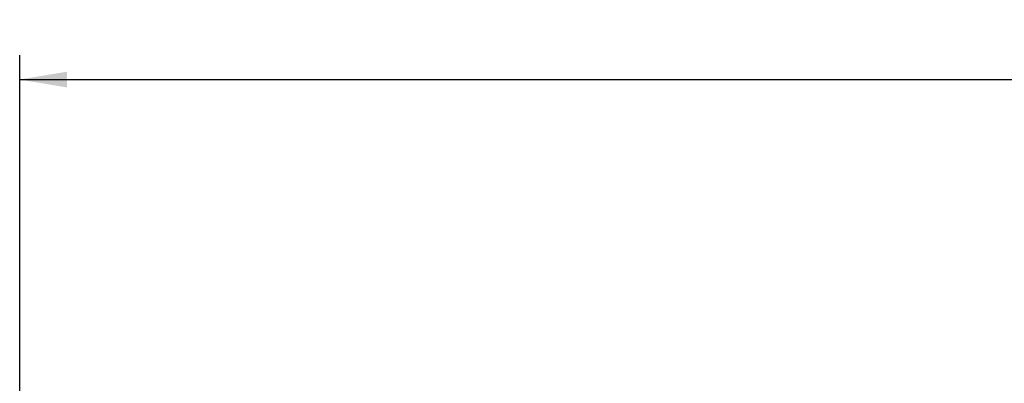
# Model space of a CAD drawing. Header units: millimetres. Extents: x 0 to 1189, y 0 to 841.
# Tile 67 of 217: x 625 to 698, y 341 to 368. Entities that reach past the tile are written whole.
import ezdxf
from ezdxf.enums import TextEntityAlignment as Align

# ---------------------------------------------------------------- set-up
doc = ezdxf.new("R2010")
doc.units = ezdxf.units.MM
doc.header["$LTSCALE"] = 65.395
doc.layers.get('0').update_dxf_attribs({"linetype": 'CONTINUOUS'})
doc.styles.get("Standard").update_dxf_attribs({"font": 'txt', "width": 0.6})
doc.dimstyles.new('DIMSTYLE_4', dxfattribs={"dimtxt": 3.5, "dimasz": 3.5, "dimexe": 1.8, "dimexo": 0, "dimgap": 0.875, "dimtad": 1, "dimdec": 0, "dimlfac": 25, "dimdsep": 46, "dimtxsty": 'Standard', "dimblk": '_FILLED', "dimblk1": '_FILLED', "dimblk2": '_FILLED', "dimcen": 0.09, "dimadec": 0, "dimazin": 0, "dimtp": 2, "dimtm": 2, "dimtfac": 1, "dimtdec": 0, "dimtofl": 0, "dimtmove": 0, "dimatfit": 3, "dimldrblk": '_FILLED', "dimfxl": 1, "dimtolj": 1, "dimarcsym": 0})

# ---------------------------------------------------------------- blocks, each defined once
blk = doc.blocks.new('_FILLED')
at = {"color": 0, "linetype": 'ByBlock'}
blk.add_solid([(0, 0), (-1, 0.167), (-1, -0.167)], dxfattribs=at)
blk = doc.blocks.new('*D15')
at = {"color": 2, "linetype": 'Continuous'}
for p, q in [((625.179, 298.937), (625.179, 365.017)), ((1060.23, 300.061), (1060.23, 365.017)), ((625.179, 363.217), (842.705, 363.217)), ((1060.23, 363.217), (842.705, 363.217))]:
    blk.add_line(p, q, dxfattribs=at)
at = {"color": 2, "linetype": 'Continuous', "xscale": 3.5, "yscale": 3.5, "zscale": 3.5, "rotation": 180}
blk.add_blockref('_FILLED', (625.179, 363.217), dxfattribs=at)
at = {"color": 2, "linetype": 'Continuous', "xscale": 3.5, "yscale": 3.5, "zscale": 3.5}
blk.add_blockref('_FILLED', (1060.23, 363.217), dxfattribs=at)
at = {"color": 2, "linetype": 'Continuous', "width": 0.647619}
blk.add_text('10876', height=3.5, dxfattribs=at).set_placement((842.705, 364.092), align=Align.CENTER)

msp = doc.modelspace()

# ---------------------------------------------------------------- dimensions: what is measured, and where the dimension line sits
at = {"color": 2, "linetype": 'Continuous'}
dim = msp.add_linear_dim(base=(1060.23025, 363.21732), p1=(625.17927, 298.93694), p2=(1060.23025, 300.06144), dimstyle='DIMSTYLE_4', dxfattribs=at)
dim.commit()
dim.dimension.update_dxf_attribs({"geometry": '*D15', "text_midpoint": (842.37141, 363.21732), "dimtype": 160})

doc.saveas('drawing.dxf')
